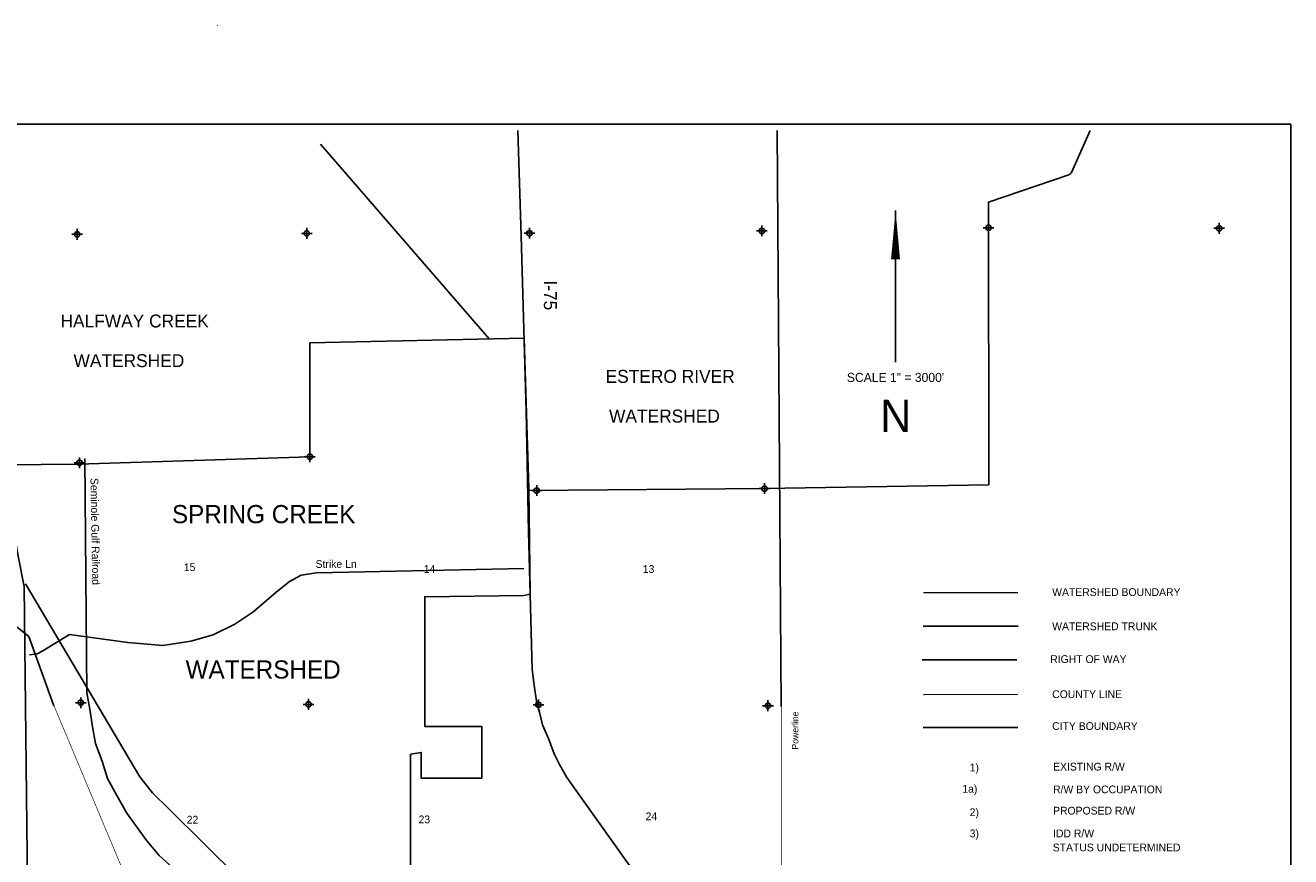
# Model space of a CAD drawing. Extents: x 216737 to 264737, y 724111 to 758382.
# Tile 3 of 3: x 235458 to 264737, y 739139 to 758382. Entities that reach past the tile are written whole.
import ezdxf
from ezdxf.enums import TextEntityAlignment as Align

# ---------------------------------------------------------------- set-up
doc = ezdxf.new("R2010")
doc.units = 0
doc.header["$LTSCALE"] = 800
doc.header["$PDMODE"] = 34
doc.header["$PDSIZE"] = 125
for name, pattern in [('DASHED', [0]), ('DIVIDE', [0]), ('PHANTOM', [0]), ('STREAM', [0])]:
    doc.linetypes.add(name, pattern=pattern)
for name, color, linetype in [('BORDER', 1, 'CONTINUOUS'), ('CITY', 14, 'DASHED'), ('COUNTY', 15, 'PHANTOM'), ('MAJROADS', 9, 'CONTINUOUS'), ('MINROADS', 7, 'CONTINUOUS'), ('POWERLINES', 11, 'DIVIDE'), ('ROW', 6, 'PHANTOM'), ('RR', 13, 'CONTINUOUS'), ('SEC', 2, 'CONTINUOUS'), ('TEXT', 7, 'CONTINUOUS'), ('TRUNKS', 5, 'STREAM'), ('WSHEDS', 3, 'CONTINUOUS')]:
    doc.layers.add(name, color=color, linetype=linetype)

# ---------------------------------------------------------------- blocks, each defined once
blk = doc.blocks.new('LEGENDRW')
at = {"layer": 'CITY', "color": 0}
blk.add_lwpolyline([(-5399, -6235), (-1010, -6235)], dxfattribs=at)
at = {"layer": 'COUNTY', "color": 0, "const_width": 60}
blk.add_lwpolyline([(-1009, -4714), (-5380, -4715)], dxfattribs=at)
at = {"layer": 'ROW', "color": 0}
blk.add_lwpolyline([(-5437, -3108), (-1058, -3108)], dxfattribs=at)
at = {"layer": 'TRUNKS', "color": 0}
blk.add_lwpolyline([(-5387, -1552), (-998, -1552)], dxfattribs=at)
at = {"layer": 'WSHEDS', "color": 0, "const_width": 60}
blk.add_lwpolyline([(-5380, -7), (-1009, -7)], dxfattribs=at)
at = {"layer": 'TEXT', "color": 0}
for s, p in [('WATERSHED BOUNDARY', (577, -154)), ('WATERSHED TRUNK', (577, -1738)), ('RIGHT OF WAY', (486, -3256)), ('COUNTY LINE', (576, -4879)), ('CITY BOUNDARY', (576, -6355)), ('1)', (-3241, -8276)), ('EXISTING R/W', (619, -8234)), ('1a)', (-3581, -9259)), ('R/W BY OCCUPATION', (619, -9288)), ('2)', (-3241, -10342)), ('PROPOSED R/W', (619, -10271)), ('3)', (-3241, -11325)), ('IDD R/W ', (619, -11325)), ('STATUS UNDETERMINED', (604, -11975))]:
    blk.add_text(s, height=360, dxfattribs=at).set_placement(p)

msp = doc.modelspace()

# ---------------------------------------------------------------- linework, layer by layer
at = {"layer": 'BORDER', "color": 0}
msp.add_lwpolyline([(216737, 724595), (264737, 724595), (264737, 756095), (216737, 756095)], close=True, dxfattribs=at)
at = {"layer": 'MAJROADS', "color": 0}
for points in [[(234237, 755945), (234601, 752689), (234627, 752398), (234624, 752054), (234572, 750097), (235289, 746093), (235435, 745394), (235513, 737786), (235510, 735415), (235508, 733826), (235597, 732502), (235806, 729727), (236093, 726551), (236155, 725675), (236184, 724745)], [(246856, 755945), (246932, 753506), (247047, 749449), (247104, 746657), (247183, 743468), (247229, 743107), (247285, 742740), (247365, 742454), (247423, 742189), (247561, 741875), (247694, 741523), (247822, 741274), (247987, 740972), (250771, 737064)], [(235464, 745455), (238107, 740988), (238401, 740616), (238798, 740234), (244369, 734710), (244591, 734468), (244723, 734189), (244807, 733991), (244859, 733743), (244840, 733464), (244912, 726736), (243709, 724778)]]:
    msp.add_lwpolyline(points, dxfattribs=at)
at = {"layer": 'MINROADS', "color": 0}
msp.add_lwpolyline([(235553, 743812), (235732, 743838), (235864, 743906), (236481, 744281), (237829, 744100), (238637, 744027), (239287, 744131), (239802, 744274), (240305, 744520), (240723, 744801), (241251, 745254), (241570, 745512), (241840, 745655), (242196, 745706), (246996, 745810)], dxfattribs=at)
at = {"layer": 'POWERLINES', "color": 0}
for points in [[(236121, 742633), (235542, 744235), (233962, 745484), (233985, 748445), (231161, 755913), (231148, 755945)], [(252949, 742616), (252855, 755945)]]:
    msp.add_lwpolyline(points, dxfattribs=at)
at = {"layer": 'POWERLINES', "color": 0, "const_width": 15}
for points in [[(236121, 742633), (239426, 734743), (239426, 724874)], [(252949, 742616), (252949, 737322), (252689, 736977), (252760, 731987), (252702, 726078)]]:
    msp.add_lwpolyline(points, dxfattribs=at)
at = {"layer": 'RR', "color": 0}
msp.add_lwpolyline([(236838, 748355), (236881, 742933), (236954, 742552), (237009, 742147), (237085, 741757), (237239, 741347), (237362, 740948), (237579, 740552), (237805, 740147), (238047, 739812), (238270, 739508), (238553, 739165), (238881, 738873)], dxfattribs=at)
at = {"layer": 'SEC', "color": 0}
for p in [(236658, 753544), (241970, 753566), (247124, 753569), (252501, 753624), (257745, 753695), (263081, 753683), (242043, 748396), (236713, 748257), (247292, 747613), (252561, 747659), (236742, 742702), (242012, 742665), (247332, 742654), (252642, 742633)]:
    msp.add_point(p, dxfattribs=at)
at = {"layer": 'TEXT', "color": 0}
msp.add_line((255594, 754099), (255594, 750587), dxfattribs=at)
msp.add_lwpolyline([(255594, 754099, 0, 208, 0), (255594, 752962, 208, 208, 0)], format="xyseb", dxfattribs=at)
at = {"layer": 'WSHEDS', "color": 0}
for points in [[(239910, 758377), (239908, 758382)], [(242285, 755634), (246191, 751123)], [(234958, 748211), (236684, 748227), (242043, 748396), (242043, 751036), (246999, 751140), (247014, 750629), (247107, 747652), (247140, 745212), (246991, 745187), (244700, 745154), (244700, 742154), (246020, 742154), (246020, 740954), (244620, 740954), (244620, 741554), (244373, 741510), (244373, 738110)]]:
    msp.add_lwpolyline(points, dxfattribs=at)
msp.add_lwpolyline([(247108, 747611), (252561, 747659), (257755, 747748), (257744, 754289), (259604, 754924, 0.20809), (259663, 754977), (260097, 755945, -0.093041)], format="xyb", dxfattribs=at)

# ---------------------------------------------------------------- block references
at = {"layer": 'TEXT', "color": 0, "xscale": 0.5, "yscale": 0.5, "zscale": 0.5}
msp.add_blockref('LEGENDRW', (258930, 745250), dxfattribs=at)

# ---------------------------------------------------------------- texts
at = {"layer": 'MAJROADS', "color": 0}
msp.add_text('I-75', height=300, rotation=270, dxfattribs=at).set_placement((247457, 752478))
at = {"layer": 'MINROADS', "color": 0}
msp.add_text('Strike Ln', height=180, dxfattribs=at).set_placement((242175, 745824))
at = {"layer": 'POWERLINES', "color": 0}
msp.add_text('Powerline', height=150, rotation=90, dxfattribs=at).set_placement((253347, 741618))
at = {"layer": 'RR', "color": 0}
msp.add_text('Seminole Gulf Railroad', height=180, rotation=270.9917, dxfattribs=at).set_placement((236965, 747903))
at = {"layer": 'TEXT', "color": 0}
for s, height, p in [('HALFWAY CREEK', 300, (237988, 751388)), ('WATERSHED', 300, (237855, 750470)), ('ESTERO RIVER', 300, (250379, 750106)), ('SCALE 1" = 3000\'', 209.79, (255593, 750127)), ('N', 749, (255598, 748970)), ('WATERSHED', 300, (250247, 749187)), ('SPRING CREEK', 420, (240973, 746858)), ('15', 180, (239259, 745750)), ('14', 180, (244811, 745708)), ('13', 180, (249880, 745708)), ('WATERSHED', 420, (240961, 743262)), ('22', 180, (239327, 739905)), ('23', 180, (244691, 739912)), ('24', 180, (249945, 739983))]:
    msp.add_text(s, height=height, dxfattribs=at).set_placement(p, align=Align.CENTER)

doc.saveas('drawing.dxf')
